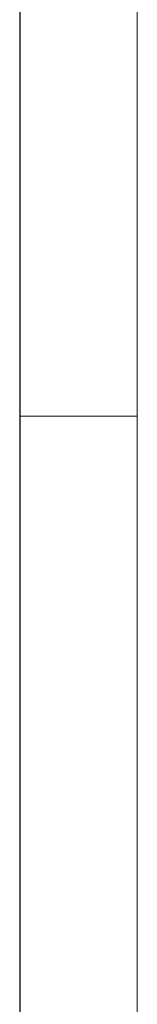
# Model space of a CAD drawing. Header units: millimetres. Extents: x 8 to 315, y 12 to 486.
# Tile 241 of 256: x 274.17 to 276.34, y 291.18 to 309.4. Entities that reach past the tile are written whole.
import ezdxf

# ---------------------------------------------------------------- set-up
doc = ezdxf.new("R2010")
doc.units = ezdxf.units.MM

msp = doc.modelspace()

# ---------------------------------------------------------------- linework, layer by layer
at = {"color": 7, "linetype": 'Continuous', "lineweight": 30}
for p, q in [((274.175, 332.45), (274.175, 302.073)), ((274.175, 302.065), (274.175, 284.765))]:
    msp.add_line(p, q, dxfattribs=at)
at = {"color": 252, "linetype": 'Continuous', "lineweight": 0}
for q in [(276.339, 332.465), (276.339, 284.765)]:
    msp.add_line((276.339, 302.065), q, dxfattribs=at)
msp.add_open_spline([(276.339, 302.065), (276.183, 302.065), (275.87, 302.065), (275.465, 302.065), (275.059, 302.065), (274.689, 302.065), (274.395, 302.065), (274.209, 302.065), (274.186, 302.065), (274.175, 302.065)], degree=3, knots=[0, 0, 0, 0, 0.115127, 0.230254, 0.34538, 0.509035, 0.67269, 0.836345, 1, 1, 1, 1], dxfattribs=at)

doc.saveas('drawing.dxf')
